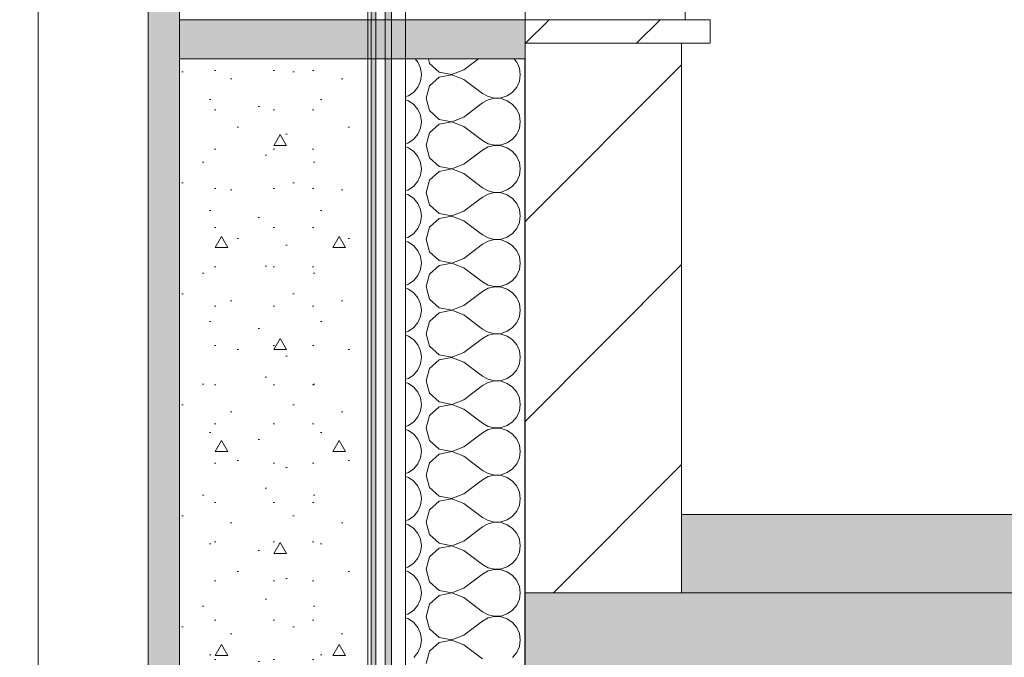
# Model space of a CAD drawing. Header units: millimetres. Extents: x -7244646 to -5701154, y 5723682 to 6071635.
# Tile 60 of 256: x -6402454 to -6401200, y 5753127 to 5753939. Entities that reach past the tile are written whole.
import ezdxf

# ---------------------------------------------------------------- set-up
doc = ezdxf.new("R2010")
doc.units = ezdxf.units.MM
doc.header["$MEASUREMENT"] = 0
doc.set_wipeout_variables(frame=1)
doc.linetypes.add('Wipeout_Contour', pattern=[1000, 0, -1000])
for name, color, linetype, lineweight in [('0_Ном._пера__1', 7, 'Continuous', 0), ('0_Ном._пера__120', 7, 'Continuous', 0), ('0_Ном._пера__141', 7, 'Continuous', 5), ('0_Ном._пера__2', 8, 'Continuous', 15), ('0_Ном._пера__21', 7, 'Continuous', 5), ('АР-Чертеж-Размеры.АР_Ном._пера__1', 7, 'Continuous', 0)]:
    doc.layers.add(name, color=color, linetype=linetype, lineweight=lineweight)
doc.layers.add('0_Ном._пера__166', color=7, linetype='Continuous', lineweight=5, true_color=0x97cbff)
doc.layers.add('АР-Чертеж-Размеры.АР', color=7, linetype='Continuous')
doc.styles.add('РЎР“Р•РќР•Р\xa0Р\x98Р\xa0_РЎРўР\x98Р›Р¬_2', font='arial.ttf')
doc.dimstyles.new('СГЕНЕРИР_СТИЛЬ__1', dxfattribs={"dimtxt": 500, "dimasz": 237.5, "dimexe": 0.18, "dimexo": 43263.067461, "dimgap": 0, "dimtad": 1, "dimlfac": 0.001, "dimzin": 0, "dimdsep": 46, "dimtxsty": 'РЎР“Р•РќР•Р\xa0Р\x98Р\xa0_РЎРўР\x98Р›Р¬_2', "dimblk": 'ARROWHEAD_6', "dimblk1": 'ARROWHEAD_6', "dimblk2": 'ARROWHEAD_6', "dimcen": 0.09, "dimclrd": 7, "dimclre": 7, "dimclrt": 7, "dimadec": 0, "dimazin": 0, "dimtfac": 1, "dimtdec": 4, "dimtmove": 2, "dimatfit": 3, "dimfxl": 1, "dimtolj": 1, "dimtzin": 0, "dimarcsym": 0})
doc.dimstyles.new('СГЕНЕРИР_СТИЛЬ__4', dxfattribs={"dimtxt": 270.000005, "dimasz": 237.5, "dimexe": 0.18, "dimexo": 300000, "dimgap": 0, "dimtad": 1, "dimlfac": 0.001, "dimzin": 0, "dimdsep": 46, "dimtxsty": 'РЎР“Р•РќР•Р\xa0Р\x98Р\xa0_РЎРўР\x98Р›Р¬_2', "dimblk": 'ARROWHEAD_6', "dimblk1": 'ARROWHEAD_6', "dimblk2": 'ARROWHEAD_6', "dimcen": 0.09, "dimclrd": 7, "dimclre": 7, "dimclrt": 7, "dimadec": 0, "dimazin": 0, "dimtfac": 1, "dimtdec": 4, "dimtmove": 0, "dimatfit": 3, "dimfxl": 1, "dimtolj": 1, "dimtzin": 0, "dimarcsym": 0})
doc.dimstyles.new('СГЕНЕРИР_СТИЛЬ__5', dxfattribs={"dimtxt": 500, "dimasz": 237.5, "dimexe": 0.18, "dimexo": 300000, "dimgap": 0, "dimtad": 1, "dimlfac": 0.001, "dimzin": 0, "dimdsep": 46, "dimtxsty": 'РЎР“Р•РќР•Р\xa0Р\x98Р\xa0_РЎРўР\x98Р›Р¬_2', "dimblk": 'ARROWHEAD_6', "dimblk1": 'ARROWHEAD_6', "dimblk2": 'ARROWHEAD_6', "dimcen": 0.09, "dimclrd": 7, "dimclre": 7, "dimclrt": 7, "dimadec": 0, "dimazin": 0, "dimtfac": 1, "dimtdec": 4, "dimtmove": 0, "dimatfit": 3, "dimfxl": 1, "dimtolj": 1, "dimtzin": 0, "dimarcsym": 0})

# ---------------------------------------------------------------- blocks, each defined once
blk = doc.blocks.new('*D52', base_point=(-7387333.1, 5739809.2))
at = {"layer": 'АР-Чертеж-Размеры.АР_Ном._пера__1', "color": 7, "linetype": 'Continuous', "lineweight": 0, "transparency": 16777216}
for p, q in [((-6411439.3, 5858499.2), (-6411439.3, 5858686.7)), ((-6411314.3, 5858374.2), (-6411564.3, 5858624.2)), ((-6388218.7, 5858499.2), (-6411673.7, 5858499.2)), ((-6411439.3, 5738589.2), (-6411439.3, 5858499.2)), ((-6411564.3, 5738714.2), (-6411314.3, 5738464.2)), ((-6411204.9, 5738589.2), (-6411673.7, 5738589.2)), ((-6411439.3, 5738401.7), (-6411439.3, 5738589.2))]:
    blk.add_line(p, q, dxfattribs=at)
at = {"layer": 'АР-Чертеж-Размеры.АР_Ном._пера__1', "color": 7, "lineweight": 0, "transparency": 16777216, "insert": (-6411889.3, 5853972.3), "char_height": 500, "attachment_point": 7, "rotation": 90, "style": 'РЎР“Р•РќР•Р\xa0Р\x98Р\xa0_РЎРўР\x98Р›Р¬_2'}
blk.add_mtext('\\A1;{\\pql;\\fArial|b0|i0|c204|p0;\\W1.000000;119,91}', dxfattribs=at)
blk = doc.blocks.new('ARROWHEAD_6')
at = {"color": 0, "linetype": 'Continuous', "lineweight": 0}
for p, q in [((-0.5, -0.5), (0.5, 0.5)), ((0, 0), (-1, 0))]:
    blk.add_line(p, q, dxfattribs=at)
blk = doc.blocks.new('*D82', base_point=(-7387333.1, 5739809.2))
at = {"layer": 'АР-Чертеж-Размеры.АР_Ном._пера__1', "color": 7, "linetype": 'Continuous', "lineweight": 0, "transparency": 16777216}
for p, q in [((-6403170.5, 5754034.2), (-6402920.5, 5753784.2)), ((-6402811.1, 5753909.2), (-6403279.9, 5753909.2)), ((-6403045.5, 5752709.2), (-6403045.5, 5753909.2)), ((-6403170.5, 5752834.2), (-6402920.5, 5752584.2)), ((-6402811.1, 5752709.2), (-6403279.9, 5752709.2))]:
    blk.add_line(p, q, dxfattribs=at)
at = {"layer": 'АР-Чертеж-Размеры.АР_Ном._пера__1', "color": 7, "lineweight": 0, "transparency": 16777216, "insert": (-6403099.5, 5752948.8), "char_height": 270, "attachment_point": 7, "rotation": 90, "style": 'РЎР“Р•РќР•Р\xa0Р\x98Р\xa0_РЎРўР\x98Р›Р¬_2'}
blk.add_mtext('\\A1;{\\pql;\\fArial|b0|i0|c204|p0;\\W1.000000;1,20}', dxfattribs=at)
blk = doc.blocks.new('*D83', base_point=(-7387333.1, 5739809.2))
at = {"layer": 'АР-Чертеж-Размеры.АР_Ном._пера__1', "color": 7, "linetype": 'Continuous', "lineweight": 0, "transparency": 16777216}
for p, q in [((-6403170.5, 5755984.2), (-6402920.5, 5755734.2)), ((-6402811.1, 5755859.2), (-6403279.9, 5755859.2)), ((-6403045.5, 5753909.2), (-6403045.5, 5755859.2)), ((-6403170.5, 5754034.2), (-6402920.5, 5753784.2)), ((-6402811.1, 5753909.2), (-6403279.9, 5753909.2))]:
    blk.add_line(p, q, dxfattribs=at)
at = {"layer": 'АР-Чертеж-Размеры.АР_Ном._пера__1', "color": 7, "lineweight": 0, "transparency": 16777216, "insert": (-6403099.5, 5754523.8), "char_height": 270, "attachment_point": 7, "rotation": 90, "style": 'РЎР“Р•РќР•Р\xa0Р\x98Р\xa0_РЎРўР\x98Р›Р¬_2'}
blk.add_mtext('\\A1;{\\pql;\\fArial|b0|i0|c204|p0;\\W1.000000;1,95}', dxfattribs=at)
blk = doc.blocks.new('*D146', base_point=(-7387333.1, 5739809.2))
at = {"layer": '0_Ном._пера__1', "color": 7, "linetype": 'Continuous', "lineweight": 0, "transparency": 16777216}
for p, q in [((-6410533.6, 5853209.2), (-6410533.6, 5853396.7)), ((-6410408.6, 5853084.2), (-6410658.6, 5853334.2)), ((-6410299.2, 5853209.2), (-6410767.9, 5853209.2)), ((-6410533.6, 5743109.2), (-6410533.6, 5853209.2)), ((-6410658.6, 5743234.2), (-6410408.6, 5742984.2)), ((-6410299.2, 5743109.2), (-6410767.9, 5743109.2)), ((-6410533.6, 5742921.7), (-6410533.6, 5743109.2))]:
    blk.add_line(p, q, dxfattribs=at)
at = {"layer": '0_Ном._пера__1', "color": 7, "lineweight": 0, "transparency": 16777216, "insert": (-6410633.6, 5797136), "char_height": 500, "attachment_point": 7, "rotation": 90, "style": 'РЎР“Р•РќР•Р\xa0Р\x98Р\xa0_РЎРўР\x98Р›Р¬_2'}
blk.add_mtext('\\A1;{\\pql;\\fArial|b0|i0|c204|p0;\\W1.000000;110,10}', dxfattribs=at)
blk = doc.blocks.new('*X224', base_point=(-7387333.1, 5739809.2))
at = {"layer": '0_Ном._пера__1', "color": 7, "linetype": 'Continuous', "lineweight": 0}
for p, q in [((-6401947.1, 5753885), (-6401950.6, 5753889.2)), ((-6401943.7, 5753877.4), (-6401947.1, 5753885)), ((-6401933.7, 5753889.2), (-6401932.1, 5753883.4)), ((-6401888.6, 5753875.2), (-6401869.9, 5753889.2)), ((-6401821.1, 5753885), (-6401824.6, 5753889.2)), ((-6401817.7, 5753877.4), (-6401821.1, 5753885)), ((-6401942.6, 5753869.2), (-6401943.7, 5753877.4)), ((-6401932.1, 5753883.4), (-6401920, 5753872.3)), ((-6401920, 5753872.3), (-6401903.9, 5753869.3)), ((-6401903.9, 5753869.3), (-6401888.6, 5753875.2)), ((-6401816.6, 5753869.2), (-6401817.7, 5753877.4)), ((-6401947.1, 5753853.4), (-6401943.7, 5753861)), ((-6401943.7, 5753861), (-6401942.6, 5753869.2)), ((-6401920, 5753866), (-6401932.1, 5753855)), ((-6401903.9, 5753869.1), (-6401920, 5753866)), ((-6401888.6, 5753863.2), (-6401903.9, 5753869.1)), ((-6401888.6, 5753863.2), (-6401864.6, 5753845.2)), ((-6401821.1, 5753853.4), (-6401817.7, 5753861)), ((-6401817.7, 5753861), (-6401816.6, 5753869.2)), ((-6401959.2, 5753842.3), (-6401952.3, 5753847)), ((-6401952.3, 5753847), (-6401947.1, 5753853.4)), ((-6401932.1, 5753855), (-6401936.6, 5753839.2)), ((-6401833.2, 5753842.3), (-6401826.3, 5753847)), ((-6401826.3, 5753847), (-6401821.1, 5753853.4)), ((-6401962.7, 5753841.2), (-6401959.2, 5753842.3)), ((-6401959.2, 5753836), (-6401962.7, 5753837.2)), ((-6401952.3, 5753831.3), (-6401959.2, 5753836)), ((-6401936.6, 5753839.2), (-6401932.1, 5753823.4)), ((-6401864.6, 5753845.2), (-6401857.3, 5753841.2)), ((-6401857.3, 5753837.2), (-6401864.6, 5753833.2)), ((-6401857.3, 5753841.2), (-6401849.3, 5753839.3)), ((-6401849.3, 5753839.1), (-6401857.3, 5753837.2)), ((-6401849.3, 5753839.3), (-6401841, 5753839.7)), ((-6401841, 5753838.7), (-6401849.3, 5753839.1)), ((-6401841, 5753839.7), (-6401833.2, 5753842.3)), ((-6401833.2, 5753836), (-6401841, 5753838.7)), ((-6401826.3, 5753831.3), (-6401833.2, 5753836)), ((-6401947.1, 5753825), (-6401952.3, 5753831.3)), ((-6401943.7, 5753817.4), (-6401947.1, 5753825)), ((-6401932.1, 5753823.4), (-6401920, 5753812.3)), ((-6401888.6, 5753815.2), (-6401864.6, 5753833.2)), ((-6401821.1, 5753825), (-6401826.3, 5753831.3)), ((-6401817.7, 5753817.4), (-6401821.1, 5753825)), ((-6401942.6, 5753809.2), (-6401943.7, 5753817.4)), ((-6401943.7, 5753801), (-6401942.6, 5753809.2)), ((-6401920, 5753812.3), (-6401903.9, 5753809.3)), ((-6401903.9, 5753809.1), (-6401920, 5753806)), ((-6401903.9, 5753809.3), (-6401888.6, 5753815.2)), ((-6401888.6, 5753803.2), (-6401903.9, 5753809.1)), ((-6401816.6, 5753809.2), (-6401817.7, 5753817.4)), ((-6401817.7, 5753801), (-6401816.6, 5753809.2)), ((-6401947.1, 5753793.4), (-6401943.7, 5753801)), ((-6401920, 5753806), (-6401932.1, 5753795)), ((-6401888.6, 5753803.2), (-6401864.6, 5753785.2)), ((-6401821.1, 5753793.4), (-6401817.7, 5753801)), ((-6401959.2, 5753782.3), (-6401952.3, 5753787)), ((-6401952.3, 5753787), (-6401947.1, 5753793.4)), ((-6401932.1, 5753795), (-6401936.6, 5753779.2)), ((-6401864.6, 5753785.2), (-6401857.3, 5753781.2)), ((-6401833.2, 5753782.3), (-6401826.3, 5753787)), ((-6401826.3, 5753787), (-6401821.1, 5753793.4)), ((-6401962.7, 5753781.2), (-6401959.2, 5753782.3)), ((-6401959.2, 5753776), (-6401962.7, 5753777.2)), ((-6401952.3, 5753771.3), (-6401959.2, 5753776)), ((-6401936.6, 5753779.2), (-6401932.1, 5753763.4)), ((-6401888.6, 5753755.2), (-6401864.6, 5753773.2)), ((-6401857.3, 5753777.2), (-6401864.6, 5753773.2)), ((-6401857.3, 5753781.2), (-6401849.3, 5753779.3)), ((-6401849.3, 5753779.1), (-6401857.3, 5753777.2)), ((-6401849.3, 5753779.3), (-6401841, 5753779.7)), ((-6401841, 5753778.7), (-6401849.3, 5753779.1)), ((-6401841, 5753779.7), (-6401833.2, 5753782.3)), ((-6401833.2, 5753776), (-6401841, 5753778.7)), ((-6401826.3, 5753771.3), (-6401833.2, 5753776)), ((-6401947.1, 5753765), (-6401952.3, 5753771.3)), ((-6401943.7, 5753757.4), (-6401947.1, 5753765)), ((-6401932.1, 5753763.4), (-6401920, 5753752.3)), ((-6401821.1, 5753765), (-6401826.3, 5753771.3)), ((-6401817.7, 5753757.4), (-6401821.1, 5753765)), ((-6401942.6, 5753749.2), (-6401943.7, 5753757.4)), ((-6401943.7, 5753741), (-6401942.6, 5753749.2)), ((-6401920, 5753752.3), (-6401903.9, 5753749.3)), ((-6401903.9, 5753749.1), (-6401920, 5753746)), ((-6401903.9, 5753749.3), (-6401888.6, 5753755.2)), ((-6401888.6, 5753743.2), (-6401903.9, 5753749.1)), ((-6401816.6, 5753749.2), (-6401817.7, 5753757.4)), ((-6401817.7, 5753741), (-6401816.6, 5753749.2)), ((-6401947.1, 5753733.4), (-6401943.7, 5753741)), ((-6401932.1, 5753735), (-6401936.6, 5753719.2)), ((-6401920, 5753746), (-6401932.1, 5753735)), ((-6401888.6, 5753743.2), (-6401864.6, 5753725.2)), ((-6401821.1, 5753733.4), (-6401817.7, 5753741)), ((-6401962.7, 5753721.2), (-6401959.2, 5753722.3)), ((-6401959.2, 5753722.3), (-6401952.3, 5753727)), ((-6401952.3, 5753727), (-6401947.1, 5753733.4)), ((-6401864.6, 5753725.2), (-6401857.3, 5753721.2)), ((-6401841, 5753719.7), (-6401833.2, 5753722.3)), ((-6401833.2, 5753722.3), (-6401826.3, 5753727)), ((-6401826.3, 5753727), (-6401821.1, 5753733.4)), ((-6401959.2, 5753716), (-6401962.7, 5753717.2)), ((-6401952.3, 5753711.3), (-6401959.2, 5753716)), ((-6401947.1, 5753705), (-6401952.3, 5753711.3)), ((-6401936.6, 5753719.2), (-6401932.1, 5753703.4)), ((-6401888.6, 5753695.2), (-6401864.6, 5753713.2)), ((-6401857.3, 5753717.2), (-6401864.6, 5753713.2)), ((-6401857.3, 5753721.2), (-6401849.3, 5753719.3)), ((-6401849.3, 5753719.1), (-6401857.3, 5753717.2)), ((-6401849.3, 5753719.3), (-6401841, 5753719.7)), ((-6401841, 5753718.7), (-6401849.3, 5753719.1)), ((-6401833.2, 5753716), (-6401841, 5753718.7)), ((-6401826.3, 5753711.3), (-6401833.2, 5753716)), ((-6401821.1, 5753705), (-6401826.3, 5753711.3)), ((-6401943.7, 5753697.4), (-6401947.1, 5753705)), ((-6401942.6, 5753689.2), (-6401943.7, 5753697.4)), ((-6401932.1, 5753703.4), (-6401920, 5753692.3)), ((-6401817.7, 5753697.4), (-6401821.1, 5753705)), ((-6401816.6, 5753689.2), (-6401817.7, 5753697.4)), ((-6401943.7, 5753681), (-6401942.6, 5753689.2)), ((-6401920, 5753686), (-6401932.1, 5753675)), ((-6401920, 5753692.3), (-6401903.9, 5753689.3)), ((-6401903.9, 5753689.1), (-6401920, 5753686)), ((-6401903.9, 5753689.3), (-6401888.6, 5753695.2)), ((-6401888.6, 5753683.2), (-6401903.9, 5753689.1)), ((-6401817.7, 5753681), (-6401816.6, 5753689.2)), ((-6401952.3, 5753667), (-6401947.1, 5753673.4)), ((-6401947.1, 5753673.4), (-6401943.7, 5753681)), ((-6401932.1, 5753675), (-6401936.6, 5753659.2)), ((-6401888.6, 5753683.2), (-6401864.6, 5753665.2)), ((-6401826.3, 5753667), (-6401821.1, 5753673.4)), ((-6401821.1, 5753673.4), (-6401817.7, 5753681)), ((-6401962.7, 5753661.2), (-6401959.2, 5753662.3)), ((-6401959.2, 5753662.3), (-6401952.3, 5753667)), ((-6401936.6, 5753659.2), (-6401932.1, 5753643.4)), ((-6401864.6, 5753665.2), (-6401857.3, 5753661.2)), ((-6401857.3, 5753661.2), (-6401849.3, 5753659.3)), ((-6401849.3, 5753659.1), (-6401857.3, 5753657.2)), ((-6401849.3, 5753659.3), (-6401841, 5753659.7)), ((-6401841, 5753658.7), (-6401849.3, 5753659.1)), ((-6401841, 5753659.7), (-6401833.2, 5753662.3)), ((-6401833.2, 5753656), (-6401841, 5753658.7)), ((-6401833.2, 5753662.3), (-6401826.3, 5753667)), ((-6401959.2, 5753656), (-6401962.7, 5753657.2)), ((-6401952.3, 5753651.3), (-6401959.2, 5753656)), ((-6401947.1, 5753645), (-6401952.3, 5753651.3)), ((-6401888.6, 5753635.2), (-6401864.6, 5753653.2)), ((-6401857.3, 5753657.2), (-6401864.6, 5753653.2)), ((-6401826.3, 5753651.3), (-6401833.2, 5753656)), ((-6401821.1, 5753645), (-6401826.3, 5753651.3)), ((-6401943.7, 5753637.4), (-6401947.1, 5753645)), ((-6401942.6, 5753629.2), (-6401943.7, 5753637.4)), ((-6401932.1, 5753643.4), (-6401920, 5753632.3)), ((-6401903.9, 5753629.3), (-6401888.6, 5753635.2)), ((-6401817.7, 5753637.4), (-6401821.1, 5753645)), ((-6401816.6, 5753629.2), (-6401817.7, 5753637.4)), ((-6401947.1, 5753613.4), (-6401943.7, 5753621)), ((-6401943.7, 5753621), (-6401942.6, 5753629.2)), ((-6401920, 5753626), (-6401932.1, 5753615)), ((-6401920, 5753632.3), (-6401903.9, 5753629.3)), ((-6401903.9, 5753629.1), (-6401920, 5753626)), ((-6401888.6, 5753623.2), (-6401903.9, 5753629.1)), ((-6401888.6, 5753623.2), (-6401864.6, 5753605.2)), ((-6401821.1, 5753613.4), (-6401817.7, 5753621)), ((-6401817.7, 5753621), (-6401816.6, 5753629.2)), ((-6401952.3, 5753607), (-6401947.1, 5753613.4)), ((-6401932.1, 5753615), (-6401936.6, 5753599.2)), ((-6401826.3, 5753607), (-6401821.1, 5753613.4)), ((-6401962.7, 5753601.2), (-6401959.2, 5753602.3)), ((-6401959.2, 5753596), (-6401962.7, 5753597.2)), ((-6401959.2, 5753602.3), (-6401952.3, 5753607)), ((-6401952.3, 5753591.3), (-6401959.2, 5753596)), ((-6401936.6, 5753599.2), (-6401932.1, 5753583.4)), ((-6401864.6, 5753605.2), (-6401857.3, 5753601.2)), ((-6401857.3, 5753597.2), (-6401864.6, 5753593.2)), ((-6401857.3, 5753601.2), (-6401849.3, 5753599.3)), ((-6401849.3, 5753599.1), (-6401857.3, 5753597.2)), ((-6401849.3, 5753599.3), (-6401841, 5753599.7)), ((-6401841, 5753598.7), (-6401849.3, 5753599.1)), ((-6401841, 5753599.7), (-6401833.2, 5753602.3)), ((-6401833.2, 5753596), (-6401841, 5753598.7)), ((-6401833.2, 5753602.3), (-6401826.3, 5753607)), ((-6401826.3, 5753591.3), (-6401833.2, 5753596)), ((-6401947.1, 5753585), (-6401952.3, 5753591.3)), ((-6401943.7, 5753577.4), (-6401947.1, 5753585)), ((-6401932.1, 5753583.4), (-6401920, 5753572.3)), ((-6401888.6, 5753575.2), (-6401864.6, 5753593.2)), ((-6401821.1, 5753585), (-6401826.3, 5753591.3)), ((-6401817.7, 5753577.4), (-6401821.1, 5753585)), ((-6401942.6, 5753569.2), (-6401943.7, 5753577.4)), ((-6401920, 5753572.3), (-6401903.9, 5753569.3)), ((-6401903.9, 5753569.3), (-6401888.6, 5753575.2)), ((-6401816.6, 5753569.2), (-6401817.7, 5753577.4)), ((-6401947.1, 5753553.4), (-6401943.7, 5753561)), ((-6401943.7, 5753561), (-6401942.6, 5753569.2)), ((-6401920, 5753566), (-6401932.1, 5753555)), ((-6401903.9, 5753569.1), (-6401920, 5753566)), ((-6401888.6, 5753563.2), (-6401903.9, 5753569.1)), ((-6401888.6, 5753563.2), (-6401864.6, 5753545.2)), ((-6401821.1, 5753553.4), (-6401817.7, 5753561)), ((-6401817.7, 5753561), (-6401816.6, 5753569.2)), ((-6401959.2, 5753542.3), (-6401952.3, 5753547)), ((-6401952.3, 5753547), (-6401947.1, 5753553.4)), ((-6401932.1, 5753555), (-6401936.6, 5753539.2)), ((-6401833.2, 5753542.3), (-6401826.3, 5753547)), ((-6401826.3, 5753547), (-6401821.1, 5753553.4)), ((-6401962.7, 5753541.2), (-6401959.2, 5753542.3)), ((-6401959.2, 5753536), (-6401962.7, 5753537.2)), ((-6401952.3, 5753531.3), (-6401959.2, 5753536)), ((-6401936.6, 5753539.2), (-6401932.1, 5753523.4)), ((-6401888.6, 5753515.2), (-6401864.6, 5753533.2)), ((-6401864.6, 5753545.2), (-6401857.3, 5753541.2)), ((-6401857.3, 5753537.2), (-6401864.6, 5753533.2)), ((-6401857.3, 5753541.2), (-6401849.3, 5753539.3)), ((-6401849.3, 5753539.1), (-6401857.3, 5753537.2)), ((-6401849.3, 5753539.3), (-6401841, 5753539.7)), ((-6401841, 5753538.7), (-6401849.3, 5753539.1)), ((-6401841, 5753539.7), (-6401833.2, 5753542.3)), ((-6401833.2, 5753536), (-6401841, 5753538.7)), ((-6401826.3, 5753531.3), (-6401833.2, 5753536)), ((-6401947.1, 5753525), (-6401952.3, 5753531.3)), ((-6401943.7, 5753517.4), (-6401947.1, 5753525)), ((-6401932.1, 5753523.4), (-6401920, 5753512.3)), ((-6401821.1, 5753525), (-6401826.3, 5753531.3)), ((-6401817.7, 5753517.4), (-6401821.1, 5753525)), ((-6401942.6, 5753509.2), (-6401943.7, 5753517.4)), ((-6401943.7, 5753501), (-6401942.6, 5753509.2)), ((-6401920, 5753512.3), (-6401903.9, 5753509.3)), ((-6401903.9, 5753509.1), (-6401920, 5753506)), ((-6401903.9, 5753509.3), (-6401888.6, 5753515.2)), ((-6401888.6, 5753503.2), (-6401903.9, 5753509.1)), ((-6401816.6, 5753509.2), (-6401817.7, 5753517.4)), ((-6401817.7, 5753501), (-6401816.6, 5753509.2)), ((-6401947.1, 5753493.4), (-6401943.7, 5753501)), ((-6401920, 5753506), (-6401932.1, 5753495)), ((-6401888.6, 5753503.2), (-6401864.6, 5753485.2)), ((-6401821.1, 5753493.4), (-6401817.7, 5753501)), ((-6401959.2, 5753482.3), (-6401952.3, 5753487)), ((-6401952.3, 5753487), (-6401947.1, 5753493.4)), ((-6401932.1, 5753495), (-6401936.6, 5753479.2)), ((-6401864.6, 5753485.2), (-6401857.3, 5753481.2)), ((-6401833.2, 5753482.3), (-6401826.3, 5753487)), ((-6401826.3, 5753487), (-6401821.1, 5753493.4)), ((-6401962.7, 5753481.2), (-6401959.2, 5753482.3)), ((-6401959.2, 5753476), (-6401962.7, 5753477.2)), ((-6401952.3, 5753471.3), (-6401959.2, 5753476)), ((-6401947.1, 5753465), (-6401952.3, 5753471.3)), ((-6401936.6, 5753479.2), (-6401932.1, 5753463.4)), ((-6401888.6, 5753455.2), (-6401864.6, 5753473.2)), ((-6401857.3, 5753477.2), (-6401864.6, 5753473.2)), ((-6401857.3, 5753481.2), (-6401849.3, 5753479.3)), ((-6401849.3, 5753479.1), (-6401857.3, 5753477.2)), ((-6401849.3, 5753479.3), (-6401841, 5753479.7)), ((-6401841, 5753478.7), (-6401849.3, 5753479.1)), ((-6401841, 5753479.7), (-6401833.2, 5753482.3)), ((-6401833.2, 5753476), (-6401841, 5753478.7)), ((-6401826.3, 5753471.3), (-6401833.2, 5753476)), ((-6401821.1, 5753465), (-6401826.3, 5753471.3)), ((-6401943.7, 5753457.4), (-6401947.1, 5753465)), ((-6401932.1, 5753463.4), (-6401920, 5753452.3)), ((-6401817.7, 5753457.4), (-6401821.1, 5753465)), ((-6401942.6, 5753449.2), (-6401943.7, 5753457.4)), ((-6401943.7, 5753441), (-6401942.6, 5753449.2)), ((-6401920, 5753446), (-6401932.1, 5753435)), ((-6401920, 5753452.3), (-6401903.9, 5753449.3)), ((-6401903.9, 5753449.1), (-6401920, 5753446)), ((-6401903.9, 5753449.3), (-6401888.6, 5753455.2)), ((-6401888.6, 5753443.2), (-6401903.9, 5753449.1)), ((-6401816.6, 5753449.2), (-6401817.7, 5753457.4)), ((-6401817.7, 5753441), (-6401816.6, 5753449.2)), ((-6401952.3, 5753427), (-6401947.1, 5753433.4)), ((-6401947.1, 5753433.4), (-6401943.7, 5753441)), ((-6401932.1, 5753435), (-6401936.6, 5753419.2)), ((-6401888.6, 5753443.2), (-6401864.6, 5753425.2)), ((-6401826.3, 5753427), (-6401821.1, 5753433.4)), ((-6401821.1, 5753433.4), (-6401817.7, 5753441)), ((-6401962.7, 5753421.2), (-6401959.2, 5753422.3)), ((-6401959.2, 5753422.3), (-6401952.3, 5753427)), ((-6401864.6, 5753425.2), (-6401857.3, 5753421.2)), ((-6401857.3, 5753421.2), (-6401849.3, 5753419.3)), ((-6401841, 5753419.7), (-6401833.2, 5753422.3)), ((-6401833.2, 5753422.3), (-6401826.3, 5753427)), ((-6401959.2, 5753416), (-6401962.7, 5753417.2)), ((-6401952.3, 5753411.3), (-6401959.2, 5753416)), ((-6401947.1, 5753405), (-6401952.3, 5753411.3)), ((-6401936.6, 5753419.2), (-6401932.1, 5753403.4)), ((-6401888.6, 5753395.2), (-6401864.6, 5753413.2)), ((-6401857.3, 5753417.2), (-6401864.6, 5753413.2)), ((-6401849.3, 5753419.1), (-6401857.3, 5753417.2)), ((-6401849.3, 5753419.3), (-6401841, 5753419.7)), ((-6401841, 5753418.7), (-6401849.3, 5753419.1)), ((-6401833.2, 5753416), (-6401841, 5753418.7)), ((-6401826.3, 5753411.3), (-6401833.2, 5753416)), ((-6401821.1, 5753405), (-6401826.3, 5753411.3)), ((-6401943.7, 5753397.4), (-6401947.1, 5753405)), ((-6401942.6, 5753389.2), (-6401943.7, 5753397.4)), ((-6401932.1, 5753403.4), (-6401920, 5753392.3)), ((-6401903.9, 5753389.3), (-6401888.6, 5753395.2)), ((-6401817.7, 5753397.4), (-6401821.1, 5753405)), ((-6401816.6, 5753389.2), (-6401817.7, 5753397.4)), ((-6401943.7, 5753381), (-6401942.6, 5753389.2)), ((-6401920, 5753386), (-6401932.1, 5753375)), ((-6401920, 5753392.3), (-6401903.9, 5753389.3)), ((-6401903.9, 5753389.1), (-6401920, 5753386)), ((-6401888.6, 5753383.2), (-6401903.9, 5753389.1)), ((-6401888.6, 5753383.2), (-6401864.6, 5753365.2)), ((-6401817.7, 5753381), (-6401816.6, 5753389.2)), ((-6401952.3, 5753367), (-6401947.1, 5753373.4)), ((-6401947.1, 5753373.4), (-6401943.7, 5753381)), ((-6401932.1, 5753375), (-6401936.6, 5753359.2)), ((-6401826.3, 5753367), (-6401821.1, 5753373.4)), ((-6401821.1, 5753373.4), (-6401817.7, 5753381)), ((-6401962.7, 5753361.2), (-6401959.2, 5753362.3)), ((-6401959.2, 5753362.3), (-6401952.3, 5753367)), ((-6401936.6, 5753359.2), (-6401932.1, 5753343.4)), ((-6401864.6, 5753365.2), (-6401857.3, 5753361.2)), ((-6401857.3, 5753361.2), (-6401849.3, 5753359.3)), ((-6401849.3, 5753359.1), (-6401857.3, 5753357.2)), ((-6401849.3, 5753359.3), (-6401841, 5753359.7)), ((-6401841, 5753358.7), (-6401849.3, 5753359.1)), ((-6401841, 5753359.7), (-6401833.2, 5753362.3)), ((-6401833.2, 5753356), (-6401841, 5753358.7)), ((-6401833.2, 5753362.3), (-6401826.3, 5753367)), ((-6401959.2, 5753356), (-6401962.7, 5753357.2)), ((-6401952.3, 5753351.3), (-6401959.2, 5753356)), ((-6401947.1, 5753345), (-6401952.3, 5753351.3)), ((-6401943.7, 5753337.4), (-6401947.1, 5753345)), ((-6401888.6, 5753335.2), (-6401864.6, 5753353.2)), ((-6401857.3, 5753357.2), (-6401864.6, 5753353.2)), ((-6401826.3, 5753351.3), (-6401833.2, 5753356)), ((-6401821.1, 5753345), (-6401826.3, 5753351.3)), ((-6401817.7, 5753337.4), (-6401821.1, 5753345)), ((-6401942.6, 5753329.2), (-6401943.7, 5753337.4)), ((-6401932.1, 5753343.4), (-6401920, 5753332.3)), ((-6401920, 5753332.3), (-6401903.9, 5753329.3)), ((-6401903.9, 5753329.3), (-6401888.6, 5753335.2)), ((-6401816.6, 5753329.2), (-6401817.7, 5753337.4)), ((-6401947.1, 5753313.4), (-6401943.7, 5753321)), ((-6401943.7, 5753321), (-6401942.6, 5753329.2)), ((-6401920, 5753326), (-6401932.1, 5753315)), ((-6401903.9, 5753329.1), (-6401920, 5753326)), ((-6401888.6, 5753323.2), (-6401903.9, 5753329.1)), ((-6401888.6, 5753323.2), (-6401864.6, 5753305.2)), ((-6401821.1, 5753313.4), (-6401817.7, 5753321)), ((-6401817.7, 5753321), (-6401816.6, 5753329.2)), ((-6401952.3, 5753307), (-6401947.1, 5753313.4)), ((-6401932.1, 5753315), (-6401936.6, 5753299.2)), ((-6401826.3, 5753307), (-6401821.1, 5753313.4)), ((-6401962.7, 5753301.2), (-6401959.2, 5753302.3)), ((-6401959.2, 5753296), (-6401962.7, 5753297.2)), ((-6401959.2, 5753302.3), (-6401952.3, 5753307)), ((-6401952.3, 5753291.3), (-6401959.2, 5753296)), ((-6401936.6, 5753299.2), (-6401932.1, 5753283.4)), ((-6401864.6, 5753305.2), (-6401857.3, 5753301.2)), ((-6401857.3, 5753297.2), (-6401864.6, 5753293.2)), ((-6401857.3, 5753301.2), (-6401849.3, 5753299.3)), ((-6401849.3, 5753299.1), (-6401857.3, 5753297.2)), ((-6401849.3, 5753299.3), (-6401841, 5753299.7)), ((-6401841, 5753298.7), (-6401849.3, 5753299.1)), ((-6401841, 5753299.7), (-6401833.2, 5753302.3)), ((-6401833.2, 5753296), (-6401841, 5753298.7)), ((-6401833.2, 5753302.3), (-6401826.3, 5753307)), ((-6401826.3, 5753291.3), (-6401833.2, 5753296)), ((-6401947.1, 5753285), (-6401952.3, 5753291.3)), ((-6401943.7, 5753277.4), (-6401947.1, 5753285)), ((-6401932.1, 5753283.4), (-6401920, 5753272.3)), ((-6401888.6, 5753275.2), (-6401864.6, 5753293.2)), ((-6401821.1, 5753285), (-6401826.3, 5753291.3)), ((-6401817.7, 5753277.4), (-6401821.1, 5753285)), ((-6401942.6, 5753269.2), (-6401943.7, 5753277.4)), ((-6401920, 5753272.3), (-6401903.9, 5753269.3)), ((-6401903.9, 5753269.3), (-6401888.6, 5753275.2)), ((-6401816.6, 5753269.2), (-6401817.7, 5753277.4)), ((-6401947.1, 5753253.4), (-6401943.7, 5753261)), ((-6401943.7, 5753261), (-6401942.6, 5753269.2)), ((-6401920, 5753266), (-6401932.1, 5753255)), ((-6401903.9, 5753269.1), (-6401920, 5753266)), ((-6401888.6, 5753263.2), (-6401903.9, 5753269.1)), ((-6401888.6, 5753263.2), (-6401864.6, 5753245.2)), ((-6401821.1, 5753253.4), (-6401817.7, 5753261)), ((-6401817.7, 5753261), (-6401816.6, 5753269.2)), ((-6401959.2, 5753242.3), (-6401952.3, 5753247)), ((-6401952.3, 5753247), (-6401947.1, 5753253.4)), ((-6401932.1, 5753255), (-6401936.6, 5753239.2)), ((-6401864.6, 5753245.2), (-6401857.3, 5753241.2)), ((-6401833.2, 5753242.3), (-6401826.3, 5753247)), ((-6401826.3, 5753247), (-6401821.1, 5753253.4)), ((-6401962.7, 5753241.2), (-6401959.2, 5753242.3)), ((-6401959.2, 5753236), (-6401962.7, 5753237.2)), ((-6401952.3, 5753231.3), (-6401959.2, 5753236)), ((-6401936.6, 5753239.2), (-6401932.1, 5753223.4)), ((-6401888.6, 5753215.2), (-6401864.6, 5753233.2)), ((-6401857.3, 5753237.2), (-6401864.6, 5753233.2)), ((-6401857.3, 5753241.2), (-6401849.3, 5753239.3)), ((-6401849.3, 5753239.1), (-6401857.3, 5753237.2)), ((-6401849.3, 5753239.3), (-6401841, 5753239.7)), ((-6401841, 5753238.7), (-6401849.3, 5753239.1)), ((-6401841, 5753239.7), (-6401833.2, 5753242.3)), ((-6401833.2, 5753236), (-6401841, 5753238.7)), ((-6401826.3, 5753231.3), (-6401833.2, 5753236)), ((-6401947.1, 5753225), (-6401952.3, 5753231.3)), ((-6401943.7, 5753217.4), (-6401947.1, 5753225)), ((-6401932.1, 5753223.4), (-6401920, 5753212.3)), ((-6401821.1, 5753225), (-6401826.3, 5753231.3)), ((-6401817.7, 5753217.4), (-6401821.1, 5753225)), ((-6401942.6, 5753209.2), (-6401943.7, 5753217.4)), ((-6401943.7, 5753201), (-6401942.6, 5753209.2)), ((-6401920, 5753212.3), (-6401903.9, 5753209.3)), ((-6401903.9, 5753209.1), (-6401920, 5753206)), ((-6401903.9, 5753209.3), (-6401888.6, 5753215.2)), ((-6401888.6, 5753203.2), (-6401903.9, 5753209.1)), ((-6401816.6, 5753209.2), (-6401817.7, 5753217.4)), ((-6401817.7, 5753201), (-6401816.6, 5753209.2)), ((-6401947.1, 5753193.4), (-6401943.7, 5753201)), ((-6401932.1, 5753195), (-6401936.6, 5753179.2)), ((-6401920, 5753206), (-6401932.1, 5753195)), ((-6401888.6, 5753203.2), (-6401864.6, 5753185.2)), ((-6401821.1, 5753193.4), (-6401817.7, 5753201)), ((-6401962.7, 5753181.2), (-6401959.2, 5753182.3)), ((-6401959.2, 5753182.3), (-6401952.3, 5753187)), ((-6401952.3, 5753187), (-6401947.1, 5753193.4)), ((-6401864.6, 5753185.2), (-6401857.3, 5753181.2)), ((-6401841, 5753179.7), (-6401833.2, 5753182.3)), ((-6401833.2, 5753182.3), (-6401826.3, 5753187)), ((-6401826.3, 5753187), (-6401821.1, 5753193.4)), ((-6401959.2, 5753176), (-6401962.7, 5753177.2)), ((-6401952.3, 5753171.3), (-6401959.2, 5753176)), ((-6401947.1, 5753165), (-6401952.3, 5753171.3)), ((-6401936.6, 5753179.2), (-6401932.1, 5753163.4)), ((-6401888.6, 5753155.2), (-6401864.6, 5753173.2)), ((-6401857.3, 5753177.2), (-6401864.6, 5753173.2)), ((-6401857.3, 5753181.2), (-6401849.3, 5753179.3)), ((-6401849.3, 5753179.1), (-6401857.3, 5753177.2)), ((-6401849.3, 5753179.3), (-6401841, 5753179.7)), ((-6401841, 5753178.7), (-6401849.3, 5753179.1)), ((-6401833.2, 5753176), (-6401841, 5753178.7)), ((-6401826.3, 5753171.3), (-6401833.2, 5753176)), ((-6401821.1, 5753165), (-6401826.3, 5753171.3)), ((-6401943.7, 5753157.4), (-6401947.1, 5753165)), ((-6401942.6, 5753149.2), (-6401943.7, 5753157.4)), ((-6401932.1, 5753163.4), (-6401920, 5753152.3)), ((-6401817.7, 5753157.4), (-6401821.1, 5753165)), ((-6401816.6, 5753149.2), (-6401817.7, 5753157.4)), ((-6401943.7, 5753141), (-6401942.6, 5753149.2)), ((-6401920, 5753146), (-6401932.1, 5753135)), ((-6401920, 5753152.3), (-6401903.9, 5753149.3)), ((-6401903.9, 5753149.1), (-6401920, 5753146)), ((-6401903.9, 5753149.3), (-6401888.6, 5753155.2)), ((-6401888.6, 5753143.2), (-6401903.9, 5753149.1)), ((-6401817.7, 5753141), (-6401816.6, 5753149.2)), ((-6401952.3, 5753127), (-6401947.1, 5753133.4)), ((-6401947.1, 5753133.4), (-6401943.7, 5753141)), ((-6401932.1, 5753135), (-6401936.6, 5753119.2)), ((-6401888.6, 5753143.2), (-6401864.6, 5753125.2)), ((-6401826.3, 5753127), (-6401821.1, 5753133.4)), ((-6401821.1, 5753133.4), (-6401817.7, 5753141))]:
    blk.add_line(p, q, dxfattribs=at)
blk = doc.blocks.new('Штриховка_40_3', base_point=(-7387333.1, 5739809.2))
at = {"color": 254, "linetype": 'Wipeout_Contour', "lineweight": 0, "ltscale": 34429366.52050763}
blk.add_wipeout([(-6401810.6, 5753889.2), (-6401962.7, 5753889.2), (-6401962.7, 5753009.2), (-6401810.6, 5753009.2)], dxfattribs=at)
at = {"layer": '0_Ном._пера__1', "color": 7, "linetype": 'Continuous', "lineweight": 0, "flags": 128}
blk.add_lwpolyline([(-6401810.6, 5753889.2), (-6401810.6, 5753009.2), (-6401962.7, 5753009.2), (-6401962.7, 5753889.2)], close=True, dxfattribs=at)
at = {"layer": '0_Ном._пера__1', "color": 7, "linetype": 'Continuous', "lineweight": 0}
blk.add_blockref('*X224', (-7387333.1, 5739809.2), dxfattribs=at)

msp = doc.modelspace()

# ---------------------------------------------------------------- hatches: boundary and pattern name
at = {"layer": '0_Ном._пера__1', "linetype": 'Continuous', "lineweight": 0, "true_color": 0x000000}
for points in [[(-6402000.673, 5753009.18), (-6402000.673, 5756159.18), (-6402006.673, 5756159.18), (-6402006.673, 5753009.18)], [(-6399319.145, 5753309.18), (-6401611.01, 5753309.18), (-6401611.01, 5753209.18), (-6399319.145, 5753209.18)]]:
    msp.add_hatch(color=18, dxfattribs=at).paths.add_polyline_path(points)
at = {"layer": '0_Ном._пера__166', "linetype": 'Continuous', "lineweight": 0, "true_color": 0x0f1419}
msp.add_hatch(color=168, dxfattribs=at).paths.add_polyline_path([(-6402250.673, 5753009.18), (-6402250.673, 5756159.18), (-6402290.673, 5756159.18), (-6402290.673, 5753009.18)])

# ---------------------------------------------------------------- linework, layer by layer
at = {"layer": '0_Ном._пера__1', "color": 7, "linetype": 'Continuous', "lineweight": 0, "flags": 128}
for points in [[(-6402250.673, 5753009.18), (-6402250.673, 5756159.18), (-6402290.673, 5756159.18), (-6402290.673, 5753009.18)], [(-6402000.673, 5753009.18), (-6402000.673, 5756159.18), (-6402006.673, 5756159.18), (-6402006.673, 5753009.18)], [(-6401606.707, 5755859.181), (-6401606.707, 5753939.18), (-6401810.577, 5753939.18), (-6401810.577, 5755859.181)]]:
    msp.add_lwpolyline(points, close=True, dxfattribs=at)
at = {"layer": '0_Ном._пера__120', "color": 7, "linetype": 'Continuous', "lineweight": 0, "flags": 128}
msp.add_lwpolyline([(-6399319.145, 5753309.18), (-6401611.01, 5753309.18), (-6401611.01, 5753209.18), (-6399319.145, 5753209.18)], close=True, dxfattribs=at)

# ---------------------------------------------------------------- dimensions: what is measured, and where the dimension line sits
at = {"color": 7, "linetype": 'Continuous', "lineweight": 0}
dim = msp.add_linear_dim(base=(-6410533.559, 5853209.181), p1=(-6406170.064, 5743109.18), p2=(-6401574.763, 5853209.181), angle=90, dimstyle='СГЕНЕРИР_СТИЛЬ__5', dxfattribs=at)
dim.commit()
dim.dimension.update_dxf_attribs({"geometry": '*D146', "text_midpoint": (-6410883.559, 5798163.771), "dimtype": 160, "text_rotation": 90})
at = {"layer": 'АР-Чертеж-Размеры.АР', "color": 7, "linetype": 'Continuous', "lineweight": 0}
for base, p1, p2, dimstyle, picture, middle in [((-6411439.299, 5858499.18), (-6410669.971, 5738589.18), (-6383892.346, 5858499.18), 'СГЕНЕРИР_СТИЛЬ__1', '*D52', (-6412139.299, 5855000.125)), ((-6403045.484, 5755859.181), (-6401574.773, 5753909.18), (-6401606.707, 5755859.181), 'СГЕНЕРИР_СТИЛЬ__4', '*D83', (-6403234.484, 5754873.375)), ((-6403045.484, 5753909.18), (-6401606.707, 5752709.181), (-6401574.773, 5753909.18), 'СГЕНЕРИР_СТИЛЬ__4', '*D82', (-6403234.484, 5753298.375))]:
    dim = msp.add_linear_dim(base=base, p1=p1, p2=p2, angle=90, dimstyle=dimstyle, dxfattribs=at)
    dim.commit()
    dim.dimension.update_dxf_attribs({"geometry": picture, "text_midpoint": middle, "dimtype": 160, "text_rotation": 90})

# ---------------------------------------------------------------- next in the draw order: wipeouts: each hides what was drawn before it
at = {"color": 254, "linetype": 'Wipeout_Contour', "lineweight": 0, "ltscale": 34433811.90553152}
msp.add_wipeout([(-6402290.673, 5753009.18), (-6402290.673, 5756159.18), (-6402430.673, 5756159.18), (-6402430.673, 5753009.18)], dxfattribs=at)
at = {"color": 254, "linetype": 'Wipeout_Contour', "lineweight": 0, "ltscale": 34432654.67757133}
msp.add_wipeout([(-6401962.673, 5753009.18), (-6401962.673, 5756159.18), (-6401980.673, 5756159.18), (-6401980.673, 5753009.18)], dxfattribs=at)

# ---------------------------------------------------------------- next in the draw order: hatches: boundary and pattern name
at = {"layer": '0_Ном._пера__1', "linetype": 'Continuous', "lineweight": 0, "true_color": 0x000000}
msp.add_hatch(color=18, dxfattribs=at).paths.add_polyline_path([(-6401980.673, 5753009.18), (-6401980.673, 5756159.18), (-6401988.673, 5756159.18), (-6401988.673, 5753009.18)])

# ---------------------------------------------------------------- next in the draw order: linework, layer by layer
at = {"layer": '0_Ном._пера__1', "color": 7, "linetype": 'Continuous', "lineweight": 0, "flags": 128}
for points in [[(-6402290.673, 5753009.18), (-6402290.673, 5756159.18), (-6402430.673, 5756159.18), (-6402430.673, 5753009.18)], [(-6401980.673, 5753009.18), (-6401980.673, 5756159.18), (-6401988.673, 5756159.18), (-6401988.673, 5753009.18)], [(-6401962.673, 5753009.18), (-6401962.673, 5756159.18), (-6401980.673, 5756159.18), (-6401980.673, 5753009.18)]]:
    msp.add_lwpolyline(points, close=True, dxfattribs=at)

# ---------------------------------------------------------------- next in the draw order: block references
at = {"layer": '0_Ном._пера__1', "color": 7, "linetype": 'Continuous', "lineweight": 0}
msp.add_blockref('Штриховка_40_3', (-7387333.115, 5739809.18), dxfattribs=at)

# ---------------------------------------------------------------- next in the draw order: wipeouts: each hides what was drawn before it
at = {"color": 254, "linetype": 'Wipeout_Contour', "lineweight": 0, "ltscale": 34432723.09888101}
msp.add_wipeout([(-6401988.673, 5753009.18), (-6401988.673, 5756159.18), (-6402000.673, 5756159.18), (-6402000.673, 5753009.18)], dxfattribs=at)

# ---------------------------------------------------------------- next in the draw order: hatches: boundary and pattern name
at = {"layer": '0_Ном._пера__1', "linetype": 'Continuous', "lineweight": 0}
h = msp.add_hatch(dxfattribs=at)
h.set_pattern_fill('ЖЕЛЕЗОБЕТОН__PROJECT__0003', style=0, pattern_type=2)
h.set_pattern_definition([(45, (-7387333.12, 5739809.18), (-84.852814, 84.852814), []), (45, (-7387375.54, 5739851.61), (-84.852814, 84.852814), [90, -30, 0, -30])])
h.paths.add_polyline_path([(-6391597.134, 5753009.18), (-6391597.134, 5753209.18), (-6401810.577, 5753209.18), (-6401810.577, 5753009.18)])

# ---------------------------------------------------------------- next in the draw order: linework, layer by layer
at = {"layer": '0_Ном._пера__1', "color": 7, "linetype": 'Continuous', "lineweight": 0, "flags": 128}
msp.add_lwpolyline([(-6401988.673, 5753009.18), (-6401988.673, 5756159.18), (-6402000.673, 5756159.18), (-6402000.673, 5753009.18)], close=True, dxfattribs=at)
at = {"layer": '0_Ном._пера__21', "color": 7, "linetype": 'Continuous', "lineweight": 5, "flags": 128}
msp.add_lwpolyline([(-6391597.134, 5753009.18), (-6391597.134, 5753209.18), (-6401810.577, 5753209.18), (-6401810.577, 5753009.18)], close=True, dxfattribs=at)

# ---------------------------------------------------------------- next in the draw order: wipeouts: each hides what was drawn before it
at = {"color": 254, "linetype": 'Wipeout_Contour', "lineweight": 0, "ltscale": 34432764.7466878}
msp.add_wipeout([(-6402006.673, 5753009.18), (-6402006.673, 5756159.18), (-6402010.673, 5756159.18), (-6402010.673, 5753009.18)], dxfattribs=at)

# ---------------------------------------------------------------- next in the draw order: hatches: boundary and pattern name
at = {"layer": '0_Ном._пера__1', "linetype": 'Continuous', "lineweight": 0, "true_color": 0x000000}
msp.add_hatch(color=18, dxfattribs=at).paths.add_polyline_path([(-6402010.673, 5753939.18), (-6402010.673, 5753889.18), (-6402250.673, 5753889.18), (-6402250.673, 5753939.18)])

# ---------------------------------------------------------------- next in the draw order: linework, layer by layer
at = {"layer": '0_Ном._пера__1', "color": 7, "linetype": 'Continuous', "lineweight": 0, "flags": 128}
for points in [[(-6402006.673, 5753009.18), (-6402006.673, 5756159.18), (-6402010.673, 5756159.18), (-6402010.673, 5753009.18)], [(-6402010.673, 5753939.18), (-6402010.673, 5755809.181), (-6402250.673, 5755809.181), (-6402250.673, 5753939.18)], [(-6402010.673, 5753939.18), (-6402010.673, 5753889.18), (-6402250.673, 5753889.18), (-6402250.673, 5753939.18)]]:
    msp.add_lwpolyline(points, close=True, dxfattribs=at)

# ---------------------------------------------------------------- next in the draw order: wipeouts: each hides what was drawn before it
at = {"color": 254, "linetype": 'Wipeout_Contour', "lineweight": 0, "ltscale": 34430092.58984371}
msp.add_wipeout([(-6402250.673, 5753009.18), (-6402010.673, 5753009.18), (-6402010.673, 5753889.18), (-6402250.673, 5753889.18)], dxfattribs=at)

# ---------------------------------------------------------------- next in the draw order: hatches: boundary and pattern name
at = {"layer": '0_Ном._пера__1', "linetype": 'Continuous', "lineweight": 0, "true_color": 0x000000}
msp.add_hatch(color=18, dxfattribs=at).paths.add_polyline_path([(-6401810.577, 5753939.18), (-6401810.577, 5753889.18), (-6402010.673, 5753889.18), (-6402010.673, 5753939.18)])
at = {"layer": '0_Ном._пера__2', "linetype": 'Continuous', "lineweight": 15}
h = msp.add_hatch(dxfattribs=at)
h.set_pattern_fill('01_ЦП_СТЯЖКА_1_20_0003', color=8, style=0, pattern_type=2)
h.set_pattern_definition([(0, (-6402130.67, 5752999.18), (0, 259.81), [16.25, -133.75]), (0, (-6402055.67, 5753129.08), (0, 259.81), [16.25, -133.75]), (60, (-6402130.67, 5752999.18), (-225, 129.904), [16.25, -133.75]), (60, (-6401980.67, 5752999.18), (-225, 129.904), [16.25, -133.75]), (120, (-6402114.42, 5752999.18), (225, 129.904), [16.25, -133.75]), (120, (-6401964.42, 5752999.18), (225, 129.904), [16.25, -133.75]), (0, (-6402130.673, 5753024.18), (0, 50), [0, -50, 0, -75]), (45, (-6402105.673, 5753024.18), (-35.3553, 35.3553), [0, -37.5, 0, -62.5])])
h.paths.add_polyline_path([(-6402250.673, 5753009.18), (-6402010.673, 5753009.18), (-6402010.673, 5753889.18), (-6402250.673, 5753889.18)])

# ---------------------------------------------------------------- next in the draw order: linework, layer by layer
at = {"layer": '0_Ном._пера__1', "color": 7, "linetype": 'Continuous', "lineweight": 0, "flags": 128}
for points in [[(-6401810.577, 5753939.18), (-6401810.577, 5753889.18), (-6402010.673, 5753889.18), (-6402010.673, 5753939.18)], [(-6402250.673, 5753009.18), (-6402010.673, 5753009.18), (-6402010.673, 5753889.18), (-6402250.673, 5753889.18)]]:
    msp.add_lwpolyline(points, close=True, dxfattribs=at)

# ---------------------------------------------------------------- next in the draw order: wipeouts: each hides what was drawn before it
at = {"color": 254, "linetype": 'Wipeout_Contour', "lineweight": 0, "ltscale": 34430059.56075776}
msp.add_wipeout([(-6401574.773, 5753939.18), (-6401574.773, 5753909.18), (-6401810.577, 5753909.18), (-6401810.577, 5753939.18)], dxfattribs=at)

# ---------------------------------------------------------------- next in the draw order: hatches: boundary and pattern name
at = {"layer": '0_Ном._пера__1', "linetype": 'Continuous', "lineweight": 0}
h = msp.add_hatch(dxfattribs=at)
h.set_pattern_fill('01_ГАЗОБЕТОН_1_100_0003', style=0, pattern_type=2)
h.set_pattern_definition([(45, (-7387333.12, 5739809.18), (-70.710678, 70.710678), [])])
h.paths.add_polyline_path([(-6401574.773, 5753939.18), (-6401574.773, 5753909.18), (-6401810.577, 5753909.18), (-6401810.577, 5753939.18)])
h = msp.add_hatch(dxfattribs=at)
h.set_pattern_fill('БЛОКИ_БЕТОННЫЕ_ЭФФЕКТИВН_7A', style=0, pattern_type=2)
h.set_pattern_definition([(45, (-7387333.12, 5739809.18), (-127.279217, 127.279217), [])])
h.paths.add_polyline_path([(-6401810.577, 5753209.18), (-6401810.577, 5753909.18), (-6401611.01, 5753909.18), (-6401611.01, 5753209.18)])

# ---------------------------------------------------------------- next in the draw order: linework, layer by layer
at = {"layer": '0_Ном._пера__1', "color": 7, "linetype": 'Continuous', "lineweight": 0, "flags": 128}
msp.add_lwpolyline([(-6401574.773, 5753939.18), (-6401574.773, 5753909.18), (-6401810.577, 5753909.18), (-6401810.577, 5753939.18)], close=True, dxfattribs=at)
at = {"layer": '0_Ном._пера__141', "color": 7, "linetype": 'Continuous', "lineweight": 5, "flags": 128}
msp.add_lwpolyline([(-6401810.577, 5753209.18), (-6401810.577, 5753909.18), (-6401611.01, 5753909.18), (-6401611.01, 5753209.18)], close=True, dxfattribs=at)

doc.saveas('drawing.dxf')
